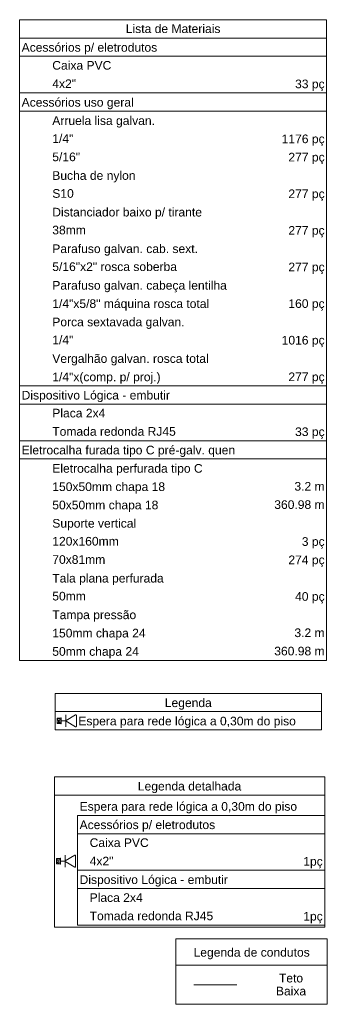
# Model space of a CAD drawing. Header units: feet. Extents: x 0 to 201, y 3 to 56.
# Tile 25 of 26: x 46.78 to 54.61, y 16.14 to 41.16. Entities that reach past the tile are written whole.
import ezdxf

# ---------------------------------------------------------------- set-up
doc = ezdxf.new("R2010")
doc.units = ezdxf.units.FT
doc.header["$LTSCALE"] = 0.1
doc.header["$MEASUREMENT"] = 0
for name, color, linetype, lineweight in [('CE-PT Dados', 7, 'Continuous', 5), ('DI-Tabelas', 7, 'Continuous', 5), ('IFC-Caixa de passagem-Contorno', 44, 'Continuous', 5)]:
    doc.layers.add(name, color=color, linetype=linetype, lineweight=lineweight)
doc.styles.add('Arial', font='arial.ttf')

msp = doc.modelspace()

# ---------------------------------------------------------------- linework, layer by layer
at = {"layer": 'CE-PT Dados', "color": 3}
for p, q in [((47.951, 23.341), (47.83, 23.341)), ((47.951, 23.341), (47.951, 23.493)), ((47.951, 23.341), (47.951, 23.19)), ((47.957, 23.352), (48.202, 23.494)), ((48.202, 23.189), (47.957, 23.331)), ((48.22, 23.483), (48.22, 23.2)), ((47.932, 19.776), (47.812, 19.776)), ((47.932, 19.776), (47.932, 19.927)), ((47.932, 19.776), (47.932, 19.624)), ((47.938, 19.786), (48.184, 19.928)), ((48.202, 19.917), (48.202, 19.634)), ((48.184, 19.624), (47.938, 19.765))]:
    msp.add_line(p, q, dxfattribs=at)
for points in [[(47.957, 23.352), (47.955, 23.351), (47.954, 23.35), (47.953, 23.349), (47.953, 23.348), (47.952, 23.347), (47.951, 23.346), (47.951, 23.344), (47.951, 23.343), (47.951, 23.341), (47.951, 23.34), (47.951, 23.339), (47.951, 23.337), (47.952, 23.336), (47.953, 23.335), (47.953, 23.334), (47.954, 23.333), (47.955, 23.332), (47.957, 23.331)], [(48.22, 23.483), (48.22, 23.485), (48.22, 23.486), (48.219, 23.487), (48.219, 23.489), (48.218, 23.49), (48.217, 23.491), (48.216, 23.492), (48.215, 23.493), (48.214, 23.494), (48.213, 23.494), (48.211, 23.495), (48.21, 23.495), (48.209, 23.495), (48.207, 23.495), (48.206, 23.495), (48.204, 23.495), (48.203, 23.494), (48.202, 23.494)], [(48.202, 23.189), (48.203, 23.189), (48.204, 23.188), (48.206, 23.188), (48.207, 23.188), (48.208, 23.188), (48.21, 23.188), (48.211, 23.188), (48.213, 23.189), (48.214, 23.189), (48.215, 23.19), (48.216, 23.191), (48.217, 23.192), (48.218, 23.193), (48.219, 23.194), (48.219, 23.196), (48.219, 23.197), (48.22, 23.198), (48.22, 23.2)], [(47.938, 19.786), (47.937, 19.785), (47.936, 19.784), (47.935, 19.783), (47.934, 19.782), (47.934, 19.781), (47.933, 19.78), (47.933, 19.778), (47.932, 19.777), (47.932, 19.776), (47.932, 19.774), (47.933, 19.773), (47.933, 19.771), (47.934, 19.77), (47.934, 19.769), (47.935, 19.768), (47.936, 19.767), (47.937, 19.766), (47.938, 19.765)], [(48.202, 19.917), (48.202, 19.919), (48.201, 19.92), (48.201, 19.921), (48.2, 19.923), (48.2, 19.924), (48.199, 19.925), (48.198, 19.926), (48.197, 19.927), (48.196, 19.928), (48.194, 19.928), (48.193, 19.929), (48.192, 19.929), (48.19, 19.929), (48.189, 19.929), (48.188, 19.929), (48.186, 19.929), (48.185, 19.928), (48.184, 19.928)], [(48.184, 19.624), (48.185, 19.623), (48.186, 19.623), (48.187, 19.622), (48.189, 19.622), (48.19, 19.622), (48.192, 19.622), (48.193, 19.623), (48.194, 19.623), (48.196, 19.624), (48.197, 19.624), (48.198, 19.625), (48.199, 19.626), (48.2, 19.627), (48.2, 19.629), (48.201, 19.63), (48.201, 19.631), (48.201, 19.633), (48.202, 19.634)]]:
    msp.add_lwpolyline(points, dxfattribs=at)
at = {"layer": 'DI-Tabelas'}
for p, q in [((46.777, 40.695), (46.777, 41.16)), ((46.777, 41.16), (54.587, 41.16)), ((54.587, 41.16), (54.587, 40.695)), ((54.587, 40.695), (46.777, 40.695)), ((46.777, 40.23), (46.777, 40.695)), ((54.587, 40.695), (54.587, 40.23)), ((54.587, 40.23), (46.777, 40.23)), ((46.777, 39.765), (46.777, 40.23)), ((54.587, 40.23), (54.587, 39.765)), ((46.777, 39.3), (46.777, 39.765)), ((54.587, 39.765), (54.587, 39.3)), ((47.557, 39.3), (46.777, 39.3)), ((46.777, 38.834), (46.777, 39.3)), ((52.101, 39.3), (47.557, 39.3)), ((54.587, 39.3), (52.101, 39.3)), ((54.587, 39.3), (54.587, 38.834)), ((54.587, 38.834), (46.777, 38.834)), ((46.777, 38.369), (46.777, 38.834)), ((54.587, 38.834), (54.587, 38.369)), ((46.777, 37.904), (46.777, 38.369)), ((54.587, 38.369), (54.587, 37.904)), ((46.777, 37.439), (46.777, 37.904)), ((54.587, 37.904), (54.587, 37.439)), ((46.777, 36.974), (46.777, 37.439)), ((54.587, 37.439), (54.587, 36.974)), ((46.777, 36.508), (46.777, 36.974)), ((54.587, 36.974), (54.587, 36.508)), ((46.777, 36.043), (46.777, 36.508)), ((54.587, 36.508), (54.587, 36.043)), ((46.777, 35.578), (46.777, 36.043)), ((54.587, 36.043), (54.587, 35.578)), ((46.777, 35.113), (46.777, 35.578)), ((54.587, 35.578), (54.587, 35.113)), ((46.777, 34.648), (46.777, 35.113)), ((54.587, 35.113), (54.587, 34.648)), ((46.777, 34.182), (46.777, 34.648)), ((54.587, 34.648), (54.587, 34.182)), ((46.777, 33.717), (46.777, 34.182)), ((54.587, 34.182), (54.587, 33.717)), ((46.777, 33.252), (46.777, 33.717)), ((54.587, 33.717), (54.587, 33.252)), ((46.777, 32.787), (46.777, 33.252)), ((54.587, 33.252), (54.587, 32.787)), ((46.777, 32.322), (46.777, 32.787)), ((54.587, 32.787), (54.587, 32.322)), ((46.777, 31.856), (46.777, 32.322)), ((54.587, 32.322), (54.587, 31.856)), ((47.557, 31.856), (46.777, 31.856)), ((46.777, 31.391), (46.777, 31.856)), ((52.101, 31.856), (47.557, 31.856)), ((54.587, 31.856), (52.101, 31.856)), ((54.587, 31.856), (54.587, 31.391)), ((54.587, 31.391), (46.777, 31.391)), ((46.777, 30.926), (46.777, 31.391)), ((54.587, 31.391), (54.587, 30.926)), ((46.777, 30.461), (46.777, 30.926)), ((54.587, 30.926), (54.587, 30.461)), ((47.557, 30.461), (46.777, 30.461)), ((46.777, 29.996), (46.777, 30.461)), ((52.101, 30.461), (47.557, 30.461)), ((54.587, 30.461), (52.101, 30.461)), ((54.587, 30.461), (54.587, 29.996)), ((54.587, 29.996), (46.777, 29.996)), ((46.777, 29.53), (46.777, 29.996)), ((54.587, 29.996), (54.587, 29.53)), ((46.777, 29.065), (46.777, 29.53)), ((54.587, 29.53), (54.587, 29.065)), ((46.777, 28.6), (46.777, 29.065)), ((54.587, 29.065), (54.587, 28.6)), ((46.777, 28.135), (46.777, 28.6)), ((54.587, 28.6), (54.587, 28.135)), ((46.777, 27.67), (46.777, 28.135)), ((54.587, 28.135), (54.587, 27.67)), ((46.777, 27.204), (46.777, 27.67)), ((54.587, 27.67), (54.587, 27.204)), ((46.777, 26.739), (46.777, 27.204)), ((54.587, 27.204), (54.587, 26.739)), ((46.777, 26.274), (46.777, 26.739)), ((54.587, 26.739), (54.587, 26.274)), ((46.777, 25.809), (46.777, 26.274)), ((54.587, 26.274), (54.587, 25.809)), ((46.777, 25.344), (46.777, 25.809)), ((54.587, 25.809), (54.587, 25.344)), ((46.777, 24.878), (46.777, 25.344)), ((54.587, 25.344), (54.587, 24.878)), ((47.557, 24.878), (46.777, 24.878)), ((52.101, 24.878), (47.557, 24.878)), ((54.587, 24.878), (52.101, 24.878)), ((47.679, 23.574), (47.679, 24.039)), ((47.679, 24.039), (54.458, 24.039)), ((54.458, 24.039), (54.458, 23.574)), ((54.458, 23.574), (47.679, 23.574)), ((47.679, 23.109), (47.679, 23.574)), ((54.458, 23.574), (54.458, 23.109)), ((48.22, 23.109), (47.679, 23.109)), ((54.458, 23.109), (48.22, 23.109)), ((47.661, 21.454), (47.661, 21.919)), ((47.661, 21.919), (54.539, 21.919)), ((54.539, 21.919), (54.539, 21.454)), ((54.539, 21.454), (47.661, 21.454)), ((47.661, 18.097), (47.661, 21.454)), ((54.539, 21.454), (54.539, 18.097)), ((54.539, 20.939), (48.252, 20.939)), ((48.252, 20.473), (48.252, 20.939)), ((54.539, 20.939), (54.539, 20.473)), ((54.539, 20.473), (48.252, 20.473)), ((48.252, 20.008), (48.252, 20.473)), ((54.539, 20.473), (54.539, 20.008)), ((48.252, 19.543), (48.252, 20.008)), ((54.539, 20.008), (54.539, 19.543)), ((53.017, 19.543), (48.252, 19.543)), ((48.252, 19.078), (48.252, 19.543)), ((54.539, 19.543), (53.017, 19.543)), ((54.539, 19.543), (54.539, 19.078)), ((54.539, 19.078), (48.252, 19.078)), ((48.252, 18.613), (48.252, 19.078)), ((54.539, 19.078), (54.539, 18.613)), ((48.252, 18.147), (48.252, 18.613)), ((54.539, 18.613), (54.539, 18.147)), ((48.202, 18.097), (47.661, 18.097)), ((54.539, 18.097), (48.202, 18.097)), ((53.017, 18.147), (48.252, 18.147)), ((54.539, 18.147), (53.017, 18.147)), ((50.754, 17.131), (50.754, 17.797)), ((50.754, 17.797), (54.606, 17.797)), ((54.606, 17.797), (54.606, 17.131)), ((54.606, 17.131), (50.754, 17.131)), ((50.754, 16.136), (50.754, 17.131)), ((54.606, 17.131), (54.606, 16.136)), ((52.757, 16.136), (50.754, 16.136)), ((54.606, 16.136), (52.757, 16.136))]:
    msp.add_line(p, q, dxfattribs=at)
at = {"layer": 'DI-Tabelas', "color": 7, "linetype": 'Continuous'}
msp.add_line((51.206, 16.634), (52.306, 16.634), dxfattribs=at)
at = {"layer": 'IFC-Caixa de passagem-Contorno', "color": 4}
for p, q in [((47.729, 23.271), (47.729, 23.411)), ((47.824, 23.411), (47.729, 23.411)), ((47.824, 23.263), (47.824, 23.419)), ((47.83, 23.419), (47.824, 23.419)), ((47.83, 23.263), (47.83, 23.419)), ((47.824, 23.271), (47.729, 23.271)), ((47.83, 23.263), (47.824, 23.263)), ((47.711, 19.706), (47.711, 19.846)), ((47.806, 19.846), (47.711, 19.846)), ((47.806, 19.698), (47.806, 19.854)), ((47.812, 19.854), (47.806, 19.854)), ((47.812, 19.698), (47.812, 19.854)), ((47.806, 19.706), (47.711, 19.706)), ((47.812, 19.698), (47.806, 19.698))]:
    msp.add_line(p, q, dxfattribs=at)
for centre, radius in [((47.776, 23.371), 0.025), ((47.776, 23.311), 0.0199), ((47.758, 19.806), 0.025), ((47.758, 19.746), 0.0199)]:
    msp.add_circle(centre, radius, dxfattribs=at)

# ---------------------------------------------------------------- texts
at = {"layer": 'DI-Tabelas', "char_height": 0.22, "line_spacing_factor": 0.6, "style": 'Arial'}
for s, insert, width, attachment_point in [('Lista de Materiais', (50.682, 40.818), 4.81619, 8), ('Acessórios p/ eletrodutos', (46.827, 40.28), 6.90082, 7), ('Caixa PVC', (47.607, 39.887), 3.00655, 7), ('4x2"', (47.607, 39.422), 1.20933, 7), ('33 pç', (54.537, 39.35), 1.50345, 9), ('Acessórios uso geral', (46.827, 38.884), 5.70524, 7), ('Arruela lisa galvan.', (47.607, 38.419), 5.22634, 7), ('1/4"', (47.607, 38.027), 1.0725, 7), ('1176 pç', (54.537, 37.954), 2.18692, 9), ('5/16"', (47.607, 37.561), 1.41424, 7), ('277 pç', (54.537, 37.489), 1.84518, 9), ('Bucha de nylon', (47.607, 37.024), 4.23701, 7), ('S10', (47.607, 36.631), 1.09363, 7), ('277 pç', (54.537, 36.558), 1.84518, 9), ('Distanciador baixo p/ tirante', (47.607, 36.093), 7.6175, 7), ('38mm', (47.607, 35.701), 1.70768, 7), ('277 pç', (54.537, 35.628), 1.84518, 9), ('Parafuso galvan. cab. sext.', (47.607, 35.163), 7.4136, 7), ('5/16"x2" rosca soberba', (47.607, 34.77), 6.34713, 7), ('277 pç', (54.537, 34.698), 1.84518, 9), ('Parafuso galvan. cabeça lentilha', (47.607, 34.232), 8.88284, 7), ('1/4"x5/8" máquina rosca total', (47.607, 33.767), 7.9864, 7), ('160 pç', (54.537, 33.767), 1.84518, 9), ('Porca sextavada galvan.', (47.607, 33.302), 6.73079, 7), ('1/4"', (47.607, 32.909), 1.0725, 7), ('1016 pç', (54.537, 32.837), 2.18692, 9), ('Vergalhão galvan. rosca total', (47.607, 32.372), 7.95991, 7), ('1/4"x(comp. p/ proj.)', (47.607, 31.906), 5.51207, 7), ('277 pç', (54.537, 31.906), 1.84518, 9), ('Dispositivo Lógica - embutir', (46.827, 31.441), 7.54875, 7), ('Placa 2x4', (47.607, 31.049), 2.69936, 7), ('Tomada redonda RJ45', (47.607, 30.583), 6.2861, 7), ('33 pç', (54.537, 30.511), 1.50345, 9), ('Eletrocalha furada tipo C pré-galv. quen', (46.827, 30.046), 10.86284, 7), ('Eletrocalha perfurada tipo C', (47.607, 29.58), 7.65171, 7), ('150x50mm chapa 18', (47.607, 29.115), 5.73979, 7), ('3.2 m', (54.537, 29.188), 1.53698, 9), ('50x50mm chapa 18', (47.607, 28.65), 5.39805, 7), ('360.98 m', (54.537, 28.723), 2.5622, 9), ('Suporte vertical', (47.607, 28.185), 4.26988, 7), ('120x160mm', (47.607, 27.792), 3.38216, 7), ('3 pç', (54.537, 27.72), 1.16171, 9), ('70x81mm', (47.607, 27.327), 2.69869, 7), ('274 pç', (54.537, 27.254), 1.84518, 9), ('Tala plana perfurada', (47.607, 26.789), 5.6707, 7), ('50mm', (47.607, 26.397), 1.70768, 7), ('40 pç', (54.537, 26.324), 1.50345, 9), ('Tampa pressão', (47.607, 25.859), 4.27021, 7), ('150mm chapa 24', (47.607, 25.394), 4.74878, 7), ('3.2 m', (54.537, 25.466), 1.53698, 9), ('360.98 m', (54.537, 25.001), 2.5622, 9), ('50mm chapa 24', (47.607, 24.928), 4.40704, 7), ('Legenda', (51.068, 23.624), 2.39216, 8), ('Espera para rede lógica a 0,30m do piso', (48.27, 23.159), 11.06841, 7), ('Legenda detalhada', (51.1, 21.504), 5.26223, 8), ('Espera para rede lógica a 0,30m do piso', (48.302, 20.989), 11.06841, 7), ('Acessórios p/ eletrodutos', (48.302, 20.523), 6.90082, 7), ('   Caixa PVC', (48.302, 20.131), 3.51866, 7), ('   4x2"', (48.302, 19.666), 1.72143, 7), ('1pç', (54.489, 19.593), 0.99101, 9), ('Dispositivo Lógica - embutir', (48.302, 19.128), 7.54875, 7), ('   Placa 2x4', (48.302, 18.735), 3.21146, 7), ('   Tomada redonda RJ45', (48.302, 18.27), 6.7982, 7), ('1pç', (54.489, 18.197), 0.99101, 9), ('Legenda de condutos', (52.68, 17.281), 5.91149, 8), ('Teto', (53.682, 16.689), 1.22979, 8), ('Baixa', (53.682, 16.359), 1.53765, 8)]:
    msp.add_mtext(s, dxfattribs=dict(at, insert=insert, width=width, attachment_point=attachment_point))

doc.saveas('drawing.dxf')
